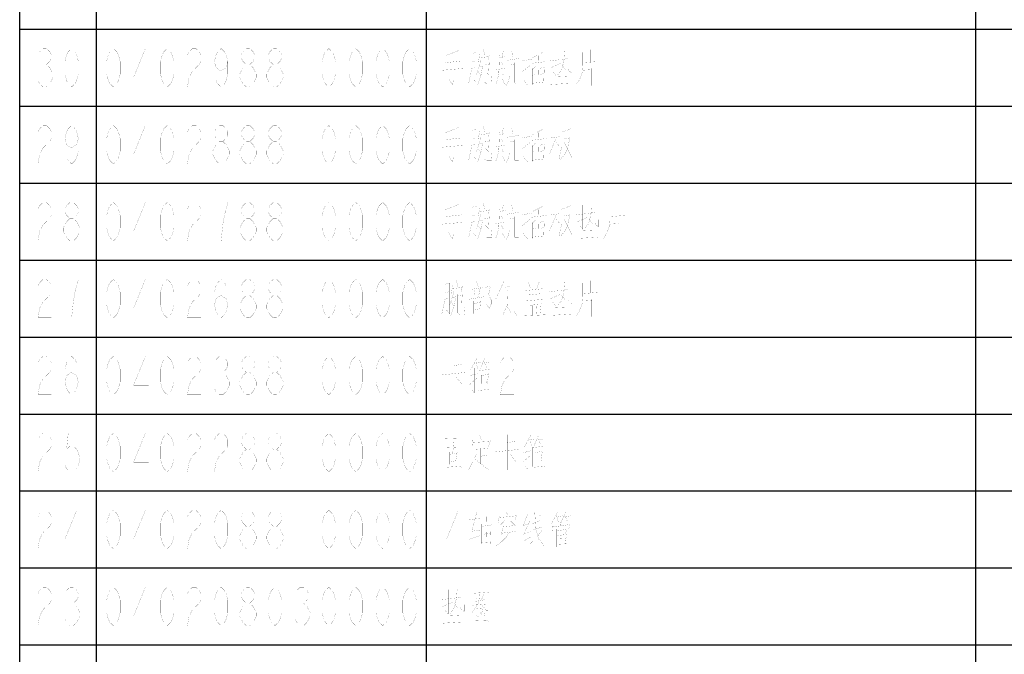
# Model space of a CAD drawing. Header units: millimetres. Extents: x 0 to 8480361154, y -14382841229 to 497.
# Tile 10 of 24: x 635 to 724, y 69 to 127. Entities that reach past the tile are written whole.
import ezdxf

# ---------------------------------------------------------------- set-up
doc = ezdxf.new("R2010")
doc.units = ezdxf.units.MM
doc.header["$LTSCALE"] = 16.335
doc.layers.get('0').update_dxf_attribs({"linetype": 'CONTINUOUS'})
doc.layers.add('040008810005_DXF_TABLE', color=7, linetype='CONTINUOUS')

# ---------------------------------------------------------------- blocks, each defined once
blk = doc.blocks.new('TABLE_BL1', base_point=(609.384, 251.643))
at = {"layer": '040008810005_DXF_TABLE', "color": 2, "linetype": 'Continuous'}
for p, q in [((634.867, 6.643), (634.867, 496.643)), ((641.867, 6.643), (641.867, 496.643)), ((671.867, 6.643), (671.867, 496.643)), ((721.867, 6.643), (721.867, 496.643)), ((634.867, 125.643), (814.867, 125.643)), ((634.867, 118.643), (814.867, 118.643)), ((634.867, 111.643), (814.867, 111.643)), ((634.867, 104.643), (814.867, 104.643)), ((634.867, 97.643), (814.867, 97.643)), ((634.867, 90.643), (814.867, 90.643)), ((634.867, 83.643), (814.867, 83.643)), ((634.867, 76.643), (814.867, 76.643)), ((634.867, 69.643), (814.867, 69.643))]:
    blk.add_line(p, q, dxfattribs=at)
at = {"layer": '040008810005_DXF_TABLE', "color": 5, "linetype": 'Continuous', "const_width": 0.01}
for points in [[(636.682, 123.601), (636.988, 123.893), (637.295, 123.893), (637.601, 123.601), (637.754, 123.309), (637.754, 123.018), (637.601, 122.726), (637.295, 122.434), (637.601, 122.143), (637.754, 121.851), (637.907, 121.559), (637.907, 121.268), (637.754, 120.976), (637.601, 120.684), (637.295, 120.393), (636.988, 120.393), (636.682, 120.684), (636.529, 120.976)], [(639.592, 120.393), (639.285, 120.684), (639.132, 120.976), (638.979, 121.559), (638.979, 122.726), (639.132, 123.309), (639.285, 123.601), (639.592, 123.893), (639.898, 123.601), (640.051, 123.309), (640.204, 122.726), (640.204, 121.559), (640.051, 120.976), (639.898, 120.684), (639.592, 120.393)], [(643.392, 120.393), (643.085, 120.684), (642.932, 120.976), (642.779, 121.559), (642.779, 122.726), (642.932, 123.309), (643.085, 123.601), (643.392, 123.893), (643.698, 123.601), (643.851, 123.309), (644.004, 122.726), (644.004, 121.559), (643.851, 120.976), (643.698, 120.684), (643.392, 120.393)], [(646.301, 120.393), (646.301, 123.893), (645.229, 121.268), (646.607, 121.268)], [(648.292, 120.393), (647.985, 120.684), (647.832, 120.976), (647.679, 121.559), (647.679, 122.726), (647.832, 123.309), (647.985, 123.601), (648.292, 123.893), (648.598, 123.601), (648.751, 123.309), (648.904, 122.726), (648.904, 121.559), (648.751, 120.976), (648.598, 120.684), (648.292, 120.393)], [(650.129, 123.309), (650.282, 123.601), (650.588, 123.893), (650.895, 123.893), (651.201, 123.601), (651.354, 123.309), (651.354, 122.726), (651.201, 122.434), (650.895, 122.143), (650.588, 121.851), (650.282, 121.268), (650.129, 120.393), (651.354, 120.393)], [(653.804, 122.726), (653.651, 122.143), (653.192, 121.851), (652.732, 122.143), (652.579, 122.726), (652.732, 123.309), (652.885, 123.601), (653.192, 123.893), (653.498, 123.601), (653.651, 123.309), (653.804, 122.726), (653.804, 121.559), (653.651, 120.976), (653.498, 120.684), (653.192, 120.393), (652.885, 120.684), (652.732, 120.976)], [(655.488, 122.434), (655.182, 122.726), (655.029, 123.018), (655.029, 123.309), (655.182, 123.601), (655.488, 123.893), (655.795, 123.893), (656.101, 123.601), (656.254, 123.309), (656.254, 123.018), (656.101, 122.726), (655.795, 122.434)], [(657.938, 122.434), (657.632, 122.726), (657.479, 123.018), (657.479, 123.309), (657.632, 123.601), (657.938, 123.893), (658.245, 123.893), (658.551, 123.601), (658.704, 123.309), (658.704, 123.018), (658.551, 122.726), (658.245, 122.434)], [(660.542, 123.893), (660.542, 120.393)], [(662.992, 120.393), (662.685, 120.684), (662.532, 120.976), (662.379, 121.559), (662.379, 122.726), (662.532, 123.309), (662.685, 123.601), (662.992, 123.893), (663.298, 123.601), (663.451, 123.309), (663.604, 122.726), (663.604, 121.559), (663.451, 120.976), (663.298, 120.684), (662.992, 120.393)], [(665.442, 120.393), (665.135, 120.684), (664.982, 120.976), (664.829, 121.559), (664.829, 122.726), (664.982, 123.309), (665.135, 123.601), (665.442, 123.893), (665.748, 123.601), (665.901, 123.309), (666.054, 122.726), (666.054, 121.559), (665.901, 120.976), (665.748, 120.684), (665.442, 120.393)], [(667.892, 120.393), (667.585, 120.684), (667.432, 120.976), (667.279, 121.559), (667.279, 122.726), (667.432, 123.309), (667.585, 123.601), (667.892, 123.893), (668.198, 123.601), (668.351, 123.309), (668.504, 122.726), (668.504, 121.559), (668.351, 120.976), (668.198, 120.684), (667.892, 120.393)], [(670.342, 120.393), (670.035, 120.684), (669.882, 120.976), (669.729, 121.559), (669.729, 122.726), (669.882, 123.309), (670.035, 123.601), (670.342, 123.893), (670.648, 123.601), (670.801, 123.309), (670.954, 122.726), (670.954, 121.559), (670.801, 120.976), (670.648, 120.684), (670.342, 120.393)], [(674.842, 123.723), (673.558, 123.215)], [(677.058, 123.78), (677.175, 123.272)], [(678.867, 123.667), (678.75, 123.102)], [(679.625, 123.667), (679.741, 123.159)], [(681.083, 123.723), (681.083, 120.562), (680.675, 121.07)], [(683.65, 123.667), (683.65, 121.465), (683.358, 121.804)], [(684.467, 123.667), (684.408, 122.933), (684.292, 122.368)], [(686.8, 123.78), (686.8, 122.651)], [(673.558, 122.594), (675.075, 122.764)], [(674.317, 123.441), (674.317, 121.014), (674.258, 120.562), (673.908, 121.126)], [(676.008, 123.441), (676.417, 123.554)], [(676.008, 123.554), (676.008, 121.973)], [(676.3, 122.764), (676.008, 122.651)], [(676.417, 123.554), (676.417, 120.731)], [(676.825, 122.82), (676.592, 121.973), (676.417, 121.522)], [(676.708, 123.385), (676.592, 122.594)], [(676.65, 123.046), (677.583, 123.159)], [(677.583, 123.272), (677.466, 122.764)], [(678.517, 123.272), (678.458, 121.691), (678.342, 121.07), (678.167, 120.618)], [(678.517, 123.046), (679.042, 123.159)], [(679.042, 123.215), (679.042, 120.618)], [(679.217, 122.82), (680.267, 122.989)], [(680.617, 122.764), (681.492, 122.933)], [(682.483, 123.554), (681.492, 123.046)], [(682.075, 123.328), (682.017, 120.844)], [(683.067, 122.764), (684, 122.876)], [(684.117, 122.876), (684.758, 122.989)], [(684.758, 123.046), (684.758, 122.368)], [(686.1, 123.554), (686.1, 122.368), (686.042, 121.691), (685.808, 121.07), (685.517, 120.618)], [(636.988, 122.434), (637.295, 122.434)], [(655.488, 120.393), (655.182, 120.684), (655.029, 120.976), (654.876, 121.268), (654.876, 121.559), (655.029, 121.851), (655.182, 122.143), (655.488, 122.434), (655.795, 122.434), (656.101, 122.143), (656.254, 121.851), (656.407, 121.559), (656.407, 121.268), (656.254, 120.976), (656.101, 120.684), (655.795, 120.393), (655.488, 120.393)], [(657.938, 120.393), (657.632, 120.684), (657.479, 120.976), (657.326, 121.268), (657.326, 121.559), (657.479, 121.851), (657.632, 122.143), (657.938, 122.434), (658.245, 122.434), (658.551, 122.143), (658.704, 121.851), (658.857, 121.559), (658.857, 121.268), (658.704, 120.976), (658.551, 120.684), (658.245, 120.393), (657.938, 120.393)], [(673.325, 121.917), (675.25, 122.086)], [(676.008, 122.086), (675.717, 120.731)], [(676.008, 122.086), (676.3, 122.199)], [(677, 122.368), (676.825, 121.409), (676.533, 120.562)], [(676.708, 122.199), (677, 122.312)], [(677.175, 122.538), (677.175, 120.844), (677.35, 120.675), (677.817, 120.675), (677.758, 121.352)], [(677.175, 122.425), (677.583, 122.481)], [(677.583, 122.594), (677.525, 121.522), (677.233, 121.804)], [(678.167, 121.973), (679.042, 122.086)], [(678.692, 122.651), (678.867, 122.368)], [(679.45, 122.594), (679.45, 121.465)], [(679.508, 122.425), (679.858, 122.481)], [(679.858, 122.594), (679.858, 120.788), (679.975, 120.675), (680.267, 120.675), (680.267, 121.409)], [(680.558, 121.747), (681.317, 122.368)], [(681.375, 122.538), (682.775, 122.707)], [(681.492, 121.917), (681.783, 122.312)], [(681.492, 122.086), (681.492, 120.618)], [(682.192, 122.086), (682.6, 122.199)], [(682.542, 120.788), (682.6, 122.256)], [(683.067, 122.086), (684.058, 122.538)], [(683.825, 121.522), (684.175, 121.973), (684.292, 122.368)], [(684.175, 122.481), (684.525, 121.973)], [(684.758, 122.368), (684.758, 122.03), (684.875, 121.804)], [(685.108, 121.691), (685.108, 122.312)], [(686.1, 122.594), (687.442, 122.707)], [(686.1, 121.917), (686.917, 121.973)], [(686.917, 122.086), (686.917, 120.506)], [(676.417, 120.788), (676.125, 121.126)], [(676.592, 121.804), (676.825, 121.465)], [(678.692, 121.804), (678.867, 121.465)], [(679.042, 120.618), (678.75, 121.126)], [(679.45, 121.465), (679.333, 120.901), (679.1, 120.506)], [(681.492, 121.465), (681.783, 121.522)], [(682.6, 121.635), (682.25, 121.522)], [(683.533, 121.296), (684.642, 121.352)], [(684.117, 121.747), (684.117, 120.731)], [(685.108, 121.691), (684.875, 121.804)], [(681.492, 120.731), (682.542, 120.844)], [(683.183, 120.618), (684.992, 120.731)], [(636.529, 116.309), (636.682, 116.601), (636.988, 116.893), (637.295, 116.893), (637.601, 116.601), (637.754, 116.309), (637.754, 115.726), (637.601, 115.434), (637.295, 115.143), (636.988, 114.851), (636.682, 114.268), (636.529, 113.393), (637.754, 113.393)], [(640.204, 115.726), (640.051, 115.143), (639.592, 114.851), (639.132, 115.143), (638.979, 115.726), (639.132, 116.309), (639.285, 116.601), (639.592, 116.893), (639.898, 116.601), (640.051, 116.309), (640.204, 115.726), (640.204, 114.559), (640.051, 113.976), (639.898, 113.684), (639.592, 113.393), (639.285, 113.684), (639.132, 113.976)], [(643.392, 113.393), (643.085, 113.684), (642.932, 113.976), (642.779, 114.559), (642.779, 115.726), (642.932, 116.309), (643.085, 116.601), (643.392, 116.893), (643.698, 116.601), (643.851, 116.309), (644.004, 115.726), (644.004, 114.559), (643.851, 113.976), (643.698, 113.684), (643.392, 113.393)], [(646.301, 113.393), (646.301, 116.893), (645.229, 114.268), (646.607, 114.268)], [(648.292, 113.393), (647.985, 113.684), (647.832, 113.976), (647.679, 114.559), (647.679, 115.726), (647.832, 116.309), (647.985, 116.601), (648.292, 116.893), (648.598, 116.601), (648.751, 116.309), (648.904, 115.726), (648.904, 114.559), (648.751, 113.976), (648.598, 113.684), (648.292, 113.393)], [(650.129, 116.309), (650.282, 116.601), (650.588, 116.893), (650.895, 116.893), (651.201, 116.601), (651.354, 116.309), (651.354, 115.726), (651.201, 115.434), (650.895, 115.143), (650.588, 114.851), (650.282, 114.268), (650.129, 113.393), (651.354, 113.393)], [(653.038, 115.434), (652.732, 115.726), (652.579, 116.018), (652.579, 116.309), (652.732, 116.601), (653.038, 116.893), (653.345, 116.893), (653.651, 116.601), (653.804, 116.309), (653.804, 116.018), (653.651, 115.726), (653.345, 115.434)], [(655.488, 115.434), (655.182, 115.726), (655.029, 116.018), (655.029, 116.309), (655.182, 116.601), (655.488, 116.893), (655.795, 116.893), (656.101, 116.601), (656.254, 116.309), (656.254, 116.018), (656.101, 115.726), (655.795, 115.434)], [(657.938, 115.434), (657.632, 115.726), (657.479, 116.018), (657.479, 116.309), (657.632, 116.601), (657.938, 116.893), (658.245, 116.893), (658.551, 116.601), (658.704, 116.309), (658.704, 116.018), (658.551, 115.726), (658.245, 115.434)], [(660.542, 116.893), (660.542, 113.393)], [(662.992, 113.393), (662.685, 113.684), (662.532, 113.976), (662.379, 114.559), (662.379, 115.726), (662.532, 116.309), (662.685, 116.601), (662.992, 116.893), (663.298, 116.601), (663.451, 116.309), (663.604, 115.726), (663.604, 114.559), (663.451, 113.976), (663.298, 113.684), (662.992, 113.393)], [(665.442, 113.393), (665.135, 113.684), (664.982, 113.976), (664.829, 114.559), (664.829, 115.726), (664.982, 116.309), (665.135, 116.601), (665.442, 116.893), (665.748, 116.601), (665.901, 116.309), (666.054, 115.726), (666.054, 114.559), (665.901, 113.976), (665.748, 113.684), (665.442, 113.393)], [(667.892, 113.393), (667.585, 113.684), (667.432, 113.976), (667.279, 114.559), (667.279, 115.726), (667.432, 116.309), (667.585, 116.601), (667.892, 116.893), (668.198, 116.601), (668.351, 116.309), (668.504, 115.726), (668.504, 114.559), (668.351, 113.976), (668.198, 113.684), (667.892, 113.393)], [(670.342, 113.393), (670.035, 113.684), (669.882, 113.976), (669.729, 114.559), (669.729, 115.726), (669.882, 116.309), (670.035, 116.601), (670.342, 116.893), (670.648, 116.601), (670.801, 116.309), (670.954, 115.726), (670.954, 114.559), (670.801, 113.976), (670.648, 113.684), (670.342, 113.393)], [(674.842, 116.723), (673.558, 116.215)], [(676.008, 116.441), (676.417, 116.554)], [(676.008, 116.554), (676.008, 114.973)], [(676.417, 116.554), (676.417, 113.731)], [(677.058, 116.78), (677.175, 116.272)], [(678.867, 116.667), (678.75, 116.102)], [(679.625, 116.667), (679.741, 116.159)], [(681.083, 116.723), (681.083, 113.562), (680.675, 114.07)], [(682.483, 116.554), (681.492, 116.046)], [(683.65, 116.667), (683.65, 113.562)], [(684.175, 116.497), (684.175, 114.973), (683.942, 113.844)], [(684.175, 116.272), (685.05, 116.61)], [(673.558, 115.594), (675.075, 115.764)], [(674.317, 116.441), (674.317, 114.014), (674.258, 113.562), (673.908, 114.126)], [(676.3, 115.764), (676.008, 115.651)], [(676.825, 115.82), (676.592, 114.973), (676.417, 114.522)], [(676.708, 116.385), (676.592, 115.594)], [(676.65, 116.046), (677.583, 116.159)], [(677.583, 115.594), (677.525, 114.522), (677.233, 114.804)], [(677.583, 116.272), (677.466, 115.764)], [(678.517, 116.272), (678.458, 114.691), (678.342, 114.07), (678.167, 113.618)], [(678.517, 116.046), (679.042, 116.159)], [(678.692, 115.651), (678.867, 115.368)], [(679.042, 116.215), (679.042, 113.618)], [(679.217, 115.82), (680.267, 115.989)], [(679.45, 115.594), (679.45, 114.465)], [(679.858, 115.594), (679.858, 113.788), (679.975, 113.675), (680.267, 113.675), (680.267, 114.409)], [(680.617, 115.764), (681.492, 115.933)], [(681.375, 115.538), (682.775, 115.707)], [(682.075, 116.328), (682.017, 113.844)], [(683.65, 115.707), (683.067, 114.296)], [(684.058, 115.876), (683.242, 115.764)], [(684.933, 115.82), (684.7, 114.747), (684.467, 114.296), (684.058, 113.788)], [(684.35, 115.651), (684.933, 115.764)], [(653.038, 113.393), (652.732, 113.684), (652.579, 113.976), (652.426, 114.268), (652.426, 114.559), (652.579, 114.851), (652.732, 115.143), (653.038, 115.434), (653.345, 115.434), (653.651, 115.143), (653.804, 114.851), (653.957, 114.559), (653.957, 114.268), (653.804, 113.976), (653.651, 113.684), (653.345, 113.393), (653.038, 113.393)], [(655.488, 113.393), (655.182, 113.684), (655.029, 113.976), (654.876, 114.268), (654.876, 114.559), (655.029, 114.851), (655.182, 115.143), (655.488, 115.434), (655.795, 115.434), (656.101, 115.143), (656.254, 114.851), (656.407, 114.559), (656.407, 114.268), (656.254, 113.976), (656.101, 113.684), (655.795, 113.393), (655.488, 113.393)], [(657.938, 113.393), (657.632, 113.684), (657.479, 113.976), (657.326, 114.268), (657.326, 114.559), (657.479, 114.851), (657.632, 115.143), (657.938, 115.434), (658.245, 115.434), (658.551, 115.143), (658.704, 114.851), (658.857, 114.559), (658.857, 114.268), (658.704, 113.976), (658.551, 113.684), (658.245, 113.393), (657.938, 113.393)], [(673.325, 114.917), (675.25, 115.086)], [(676.008, 115.086), (675.717, 113.731)], [(676.008, 115.086), (676.3, 115.199)], [(677, 115.368), (676.825, 114.409), (676.533, 113.562)], [(676.592, 114.804), (676.825, 114.465)], [(676.708, 115.199), (677, 115.312)], [(677.175, 115.538), (677.175, 113.844), (677.35, 113.675), (677.817, 113.675), (677.758, 114.352)], [(677.175, 115.425), (677.583, 115.481)], [(678.167, 114.973), (679.042, 115.086)], [(678.692, 114.804), (678.867, 114.465)], [(679.508, 115.425), (679.858, 115.481)], [(680.558, 114.747), (681.317, 115.368)], [(681.492, 114.917), (681.783, 115.312)], [(681.492, 115.086), (681.492, 113.618)], [(682.192, 115.086), (682.6, 115.199)], [(682.542, 113.788), (682.6, 115.256)], [(683.65, 115.368), (684, 114.973)], [(684.408, 115.368), (685.108, 113.957), (685.225, 113.957)], [(676.417, 113.788), (676.125, 114.126)], [(679.042, 113.618), (678.75, 114.126)], [(679.45, 114.465), (679.333, 113.901), (679.1, 113.506)], [(681.492, 114.465), (681.783, 114.522)], [(681.492, 113.731), (682.542, 113.844)], [(682.6, 114.635), (682.25, 114.522)], [(636.529, 109.309), (636.682, 109.601), (636.988, 109.893), (637.295, 109.893), (637.601, 109.601), (637.754, 109.309), (637.754, 108.726), (637.601, 108.434), (637.295, 108.143), (636.988, 107.851), (636.682, 107.268), (636.529, 106.393), (637.754, 106.393)], [(639.438, 108.434), (639.132, 108.726), (638.979, 109.018), (638.979, 109.309), (639.132, 109.601), (639.438, 109.893), (639.745, 109.893), (640.051, 109.601), (640.204, 109.309), (640.204, 109.018), (640.051, 108.726), (639.745, 108.434)], [(643.392, 106.393), (643.085, 106.684), (642.932, 106.976), (642.779, 107.559), (642.779, 108.726), (642.932, 109.309), (643.085, 109.601), (643.392, 109.893), (643.698, 109.601), (643.851, 109.309), (644.004, 108.726), (644.004, 107.559), (643.851, 106.976), (643.698, 106.684), (643.392, 106.393)], [(646.301, 106.393), (646.301, 109.893), (645.229, 107.268), (646.607, 107.268)], [(648.292, 106.393), (647.985, 106.684), (647.832, 106.976), (647.679, 107.559), (647.679, 108.726), (647.832, 109.309), (647.985, 109.601), (648.292, 109.893), (648.598, 109.601), (648.751, 109.309), (648.904, 108.726), (648.904, 107.559), (648.751, 106.976), (648.598, 106.684), (648.292, 106.393)], [(650.129, 109.309), (650.282, 109.601), (650.588, 109.893), (650.895, 109.893), (651.201, 109.601), (651.354, 109.309), (651.354, 108.726), (651.201, 108.434), (650.895, 108.143), (650.588, 107.851), (650.282, 107.268), (650.129, 106.393), (651.354, 106.393)], [(653.192, 106.393), (653.345, 107.851), (653.498, 108.726), (653.651, 109.309), (653.804, 109.893), (652.579, 109.893)], [(655.488, 108.434), (655.182, 108.726), (655.029, 109.018), (655.029, 109.309), (655.182, 109.601), (655.488, 109.893), (655.795, 109.893), (656.101, 109.601), (656.254, 109.309), (656.254, 109.018), (656.101, 108.726), (655.795, 108.434)], [(657.938, 108.434), (657.632, 108.726), (657.479, 109.018), (657.479, 109.309), (657.632, 109.601), (657.938, 109.893), (658.245, 109.893), (658.551, 109.601), (658.704, 109.309), (658.704, 109.018), (658.551, 108.726), (658.245, 108.434)], [(660.542, 109.893), (660.542, 106.393)], [(662.992, 106.393), (662.685, 106.684), (662.532, 106.976), (662.379, 107.559), (662.379, 108.726), (662.532, 109.309), (662.685, 109.601), (662.992, 109.893), (663.298, 109.601), (663.451, 109.309), (663.604, 108.726), (663.604, 107.559), (663.451, 106.976), (663.298, 106.684), (662.992, 106.393)], [(665.442, 106.393), (665.135, 106.684), (664.982, 106.976), (664.829, 107.559), (664.829, 108.726), (664.982, 109.309), (665.135, 109.601), (665.442, 109.893), (665.748, 109.601), (665.901, 109.309), (666.054, 108.726), (666.054, 107.559), (665.901, 106.976), (665.748, 106.684), (665.442, 106.393)], [(667.892, 106.393), (667.585, 106.684), (667.432, 106.976), (667.279, 107.559), (667.279, 108.726), (667.432, 109.309), (667.585, 109.601), (667.892, 109.893), (668.198, 109.601), (668.351, 109.309), (668.504, 108.726), (668.504, 107.559), (668.351, 106.976), (668.198, 106.684), (667.892, 106.393)], [(670.342, 106.393), (670.035, 106.684), (669.882, 106.976), (669.729, 107.559), (669.729, 108.726), (669.882, 109.309), (670.035, 109.601), (670.342, 109.893), (670.648, 109.601), (670.801, 109.309), (670.954, 108.726), (670.954, 107.559), (670.801, 106.976), (670.648, 106.684), (670.342, 106.393)], [(674.842, 109.723), (673.558, 109.215)], [(674.317, 109.441), (674.317, 107.014), (674.258, 106.562), (673.908, 107.126)], [(676.008, 109.441), (676.417, 109.554)], [(676.008, 109.554), (676.008, 107.973)], [(676.417, 109.554), (676.417, 106.731)], [(676.708, 109.385), (676.592, 108.594)], [(677.058, 109.78), (677.175, 109.272)], [(678.867, 109.667), (678.75, 109.102)], [(679.625, 109.667), (679.741, 109.159)], [(681.083, 109.723), (681.083, 106.562), (680.675, 107.07)], [(682.483, 109.554), (681.492, 109.046)], [(682.075, 109.328), (682.017, 106.844)], [(683.65, 109.667), (683.65, 106.562)], [(684.175, 109.497), (684.175, 107.973), (683.942, 106.844)], [(684.175, 109.272), (685.05, 109.61)], [(686.1, 109.667), (686.1, 107.465), (685.808, 107.804)], [(686.917, 109.667), (686.858, 108.933), (686.742, 108.368)], [(688.55, 109.554), (688.55, 108.368), (688.492, 107.691), (688.258, 107.07), (687.966, 106.618)], [(689.25, 109.78), (689.25, 108.651)], [(639.438, 106.393), (639.132, 106.684), (638.979, 106.976), (638.826, 107.268), (638.826, 107.559), (638.979, 107.851), (639.132, 108.143), (639.438, 108.434), (639.745, 108.434), (640.051, 108.143), (640.204, 107.851), (640.357, 107.559), (640.357, 107.268), (640.204, 106.976), (640.051, 106.684), (639.745, 106.393), (639.438, 106.393)], [(655.488, 106.393), (655.182, 106.684), (655.029, 106.976), (654.876, 107.268), (654.876, 107.559), (655.029, 107.851), (655.182, 108.143), (655.488, 108.434), (655.795, 108.434), (656.101, 108.143), (656.254, 107.851), (656.407, 107.559), (656.407, 107.268), (656.254, 106.976), (656.101, 106.684), (655.795, 106.393), (655.488, 106.393)], [(657.938, 106.393), (657.632, 106.684), (657.479, 106.976), (657.326, 107.268), (657.326, 107.559), (657.479, 107.851), (657.632, 108.143), (657.938, 108.434), (658.245, 108.434), (658.551, 108.143), (658.704, 107.851), (658.857, 107.559), (658.857, 107.268), (658.704, 106.976), (658.551, 106.684), (658.245, 106.393), (657.938, 106.393)], [(673.558, 108.594), (675.075, 108.764)], [(676.3, 108.764), (676.008, 108.651)], [(676.825, 108.82), (676.592, 107.973), (676.417, 107.522)], [(676.65, 109.046), (677.583, 109.159)], [(677.175, 108.538), (677.175, 106.844), (677.35, 106.675), (677.817, 106.675), (677.758, 107.352)], [(677.175, 108.425), (677.583, 108.481)], [(677.583, 108.594), (677.525, 107.522), (677.233, 107.804)], [(677.583, 109.272), (677.466, 108.764)], [(678.517, 109.272), (678.458, 107.691), (678.342, 107.07), (678.167, 106.618)], [(678.517, 109.046), (679.042, 109.159)], [(678.692, 108.651), (678.867, 108.368)], [(679.042, 109.215), (679.042, 106.618)], [(679.217, 108.82), (680.267, 108.989)], [(679.45, 108.594), (679.45, 107.465)], [(679.508, 108.425), (679.858, 108.481)], [(679.858, 108.594), (679.858, 106.788), (679.975, 106.675), (680.267, 106.675), (680.267, 107.409)], [(680.617, 108.764), (681.492, 108.933)], [(681.375, 108.538), (682.775, 108.707)], [(683.65, 108.707), (683.067, 107.296)], [(684.058, 108.876), (683.242, 108.764)], [(684.933, 108.82), (684.7, 107.747), (684.467, 107.296), (684.058, 106.788)], [(684.35, 108.651), (684.933, 108.764)], [(685.517, 108.764), (686.45, 108.876)], [(685.517, 108.086), (686.508, 108.538)], [(686.567, 108.876), (687.208, 108.989)], [(686.625, 108.481), (686.975, 107.973)], [(687.208, 109.046), (687.208, 108.368)], [(688.55, 108.594), (689.892, 108.707)], [(673.325, 107.917), (675.25, 108.086)], [(676.008, 108.086), (675.717, 106.731)], [(676.008, 108.086), (676.3, 108.199)], [(677, 108.368), (676.825, 107.409), (676.533, 106.562)], [(676.592, 107.804), (676.825, 107.465)], [(676.708, 108.199), (677, 108.312)], [(678.167, 107.973), (679.042, 108.086)], [(678.692, 107.804), (678.867, 107.465)], [(680.558, 107.747), (681.317, 108.368)], [(681.492, 107.917), (681.783, 108.312)], [(681.492, 108.086), (681.492, 106.618)], [(681.492, 107.465), (681.783, 107.522)], [(682.192, 108.086), (682.6, 108.199)], [(682.6, 107.635), (682.25, 107.522)], [(682.542, 106.788), (682.6, 108.256)], [(683.65, 108.368), (684, 107.973)], [(684.408, 108.368), (685.108, 106.957), (685.225, 106.957)], [(686.275, 107.522), (686.625, 107.973), (686.742, 108.368)], [(686.567, 107.747), (686.567, 106.731)], [(687.208, 108.368), (687.208, 108.03), (687.325, 107.804)], [(687.558, 107.691), (687.325, 107.804)], [(687.558, 107.691), (687.558, 108.312)], [(688.55, 107.917), (689.367, 107.973)], [(689.367, 108.086), (689.367, 106.506)], [(676.417, 106.788), (676.125, 107.126)], [(679.042, 106.618), (678.75, 107.126)], [(679.45, 107.465), (679.333, 106.901), (679.1, 106.506)], [(681.492, 106.731), (682.542, 106.844)], [(685.633, 106.618), (687.442, 106.731)], [(685.983, 107.296), (687.092, 107.352)], [(636.529, 102.309), (636.682, 102.601), (636.988, 102.893), (637.295, 102.893), (637.601, 102.601), (637.754, 102.309), (637.754, 101.726), (637.601, 101.434), (637.295, 101.143), (636.988, 100.851), (636.682, 100.268), (636.529, 99.393), (637.754, 99.393)], [(639.592, 99.393), (639.745, 100.851), (639.898, 101.726), (640.051, 102.309), (640.204, 102.893), (638.979, 102.893)], [(643.392, 99.393), (643.085, 99.684), (642.932, 99.976), (642.779, 100.559), (642.779, 101.726), (642.932, 102.309), (643.085, 102.601), (643.392, 102.893), (643.698, 102.601), (643.851, 102.309), (644.004, 101.726), (644.004, 100.559), (643.851, 99.976), (643.698, 99.684), (643.392, 99.393)], [(646.301, 99.393), (646.301, 102.893), (645.229, 100.268), (646.607, 100.268)], [(648.292, 99.393), (647.985, 99.684), (647.832, 99.976), (647.679, 100.559), (647.679, 101.726), (647.832, 102.309), (647.985, 102.601), (648.292, 102.893), (648.598, 102.601), (648.751, 102.309), (648.904, 101.726), (648.904, 100.559), (648.751, 99.976), (648.598, 99.684), (648.292, 99.393)], [(650.129, 102.309), (650.282, 102.601), (650.588, 102.893), (650.895, 102.893), (651.201, 102.601), (651.354, 102.309), (651.354, 101.726), (651.201, 101.434), (650.895, 101.143), (650.588, 100.851), (650.282, 100.268), (650.129, 99.393), (651.354, 99.393)], [(652.579, 100.559), (652.732, 101.143), (653.192, 101.434), (653.651, 101.143), (653.804, 100.559), (653.651, 99.976), (653.498, 99.684), (653.192, 99.393), (652.885, 99.684), (652.732, 99.976), (652.579, 100.559), (652.579, 101.726), (652.732, 102.309), (652.885, 102.601), (653.192, 102.893), (653.498, 102.601), (653.651, 102.309)], [(655.488, 101.434), (655.182, 101.726), (655.029, 102.018), (655.029, 102.309), (655.182, 102.601), (655.488, 102.893), (655.795, 102.893), (656.101, 102.601), (656.254, 102.309), (656.254, 102.018), (656.101, 101.726), (655.795, 101.434)], [(657.938, 101.434), (657.632, 101.726), (657.479, 102.018), (657.479, 102.309), (657.632, 102.601), (657.938, 102.893), (658.245, 102.893), (658.551, 102.601), (658.704, 102.309), (658.704, 102.018), (658.551, 101.726), (658.245, 101.434)], [(660.542, 102.893), (660.542, 99.393)], [(662.992, 99.393), (662.685, 99.684), (662.532, 99.976), (662.379, 100.559), (662.379, 101.726), (662.532, 102.309), (662.685, 102.601), (662.992, 102.893), (663.298, 102.601), (663.451, 102.309), (663.604, 101.726), (663.604, 100.559), (663.451, 99.976), (663.298, 99.684), (662.992, 99.393)], [(665.442, 99.393), (665.135, 99.684), (664.982, 99.976), (664.829, 100.559), (664.829, 101.726), (664.982, 102.309), (665.135, 102.601), (665.442, 102.893), (665.748, 102.601), (665.901, 102.309), (666.054, 101.726), (666.054, 100.559), (665.901, 99.976), (665.748, 99.684), (665.442, 99.393)], [(667.892, 99.393), (667.585, 99.684), (667.432, 99.976), (667.279, 100.559), (667.279, 101.726), (667.432, 102.309), (667.585, 102.601), (667.892, 102.893), (668.198, 102.601), (668.351, 102.309), (668.504, 101.726), (668.504, 100.559), (668.351, 99.976), (668.198, 99.684), (667.892, 99.393)], [(670.342, 99.393), (670.035, 99.684), (669.882, 99.976), (669.729, 100.559), (669.729, 101.726), (669.882, 102.309), (670.035, 102.601), (670.342, 102.893), (670.648, 102.601), (670.801, 102.309), (670.954, 101.726), (670.954, 100.559), (670.801, 99.976), (670.648, 99.684), (670.342, 99.393)], [(673.558, 102.441), (673.967, 102.554)], [(673.558, 102.554), (673.558, 100.973)], [(673.967, 102.554), (673.967, 99.731)], [(674.258, 102.385), (674.142, 101.594)], [(674.2, 102.046), (675.133, 102.159)], [(674.608, 102.78), (674.725, 102.272)], [(675.133, 102.272), (675.017, 101.764)], [(677, 102.159), (676.008, 101.989)], [(676.417, 102.723), (676.592, 102.215)], [(677.175, 102.497), (677.175, 99.562)], [(677.175, 102.159), (677.7, 102.272)], [(677.7, 102.328), (677.525, 101.481)], [(678.925, 102.723), (678.167, 101.086)], [(678.983, 102.328), (678.983, 100.522)], [(678.983, 102.159), (679.508, 102.272)], [(679.508, 102.328), (679.508, 100.522)], [(680.15, 102.61), (680.15, 99.562), (679.8, 100.014)], [(681.142, 102.667), (681.317, 102.102)], [(682.133, 102.667), (681.9, 101.989)], [(683.65, 102.667), (683.65, 100.465), (683.358, 100.804)], [(684.467, 102.667), (684.408, 101.933), (684.292, 101.368)], [(686.1, 102.554), (686.1, 101.368), (686.042, 100.691), (685.808, 100.07), (685.517, 99.618)], [(686.8, 102.78), (686.8, 101.651)], [(655.488, 99.393), (655.182, 99.684), (655.029, 99.976), (654.876, 100.268), (654.876, 100.559), (655.029, 100.851), (655.182, 101.143), (655.488, 101.434), (655.795, 101.434), (656.101, 101.143), (656.254, 100.851), (656.407, 100.559), (656.407, 100.268), (656.254, 99.976), (656.101, 99.684), (655.795, 99.393), (655.488, 99.393)], [(657.938, 99.393), (657.632, 99.684), (657.479, 99.976), (657.326, 100.268), (657.326, 100.559), (657.479, 100.851), (657.632, 101.143), (657.938, 101.434), (658.245, 101.434), (658.551, 101.143), (658.704, 100.851), (658.857, 100.559), (658.857, 100.268), (658.704, 99.976), (658.551, 99.684), (658.245, 99.393), (657.938, 99.393)], [(673.85, 101.764), (673.558, 101.651)], [(674.375, 101.82), (674.142, 100.973), (673.967, 100.522)], [(674.55, 101.368), (674.375, 100.409), (674.083, 99.562)], [(674.258, 101.199), (674.55, 101.312)], [(674.725, 101.538), (674.725, 99.844), (674.9, 99.675), (675.367, 99.675), (675.308, 100.352)], [(674.725, 101.425), (675.133, 101.481)], [(675.133, 101.594), (675.075, 100.522), (674.783, 100.804)], [(675.775, 101.086), (677.116, 101.312)], [(676.3, 101.368), (676.242, 101.876)], [(676.767, 102.102), (676.592, 101.256)], [(677.525, 101.538), (677.758, 101.03), (677.758, 100.635), (677.583, 100.239)], [(678.633, 102.046), (678.633, 99.562)], [(679.275, 101.876), (679.217, 100.522), (678.808, 99.618)], [(679.8, 101.989), (679.8, 100.522)], [(682.483, 102.046), (680.908, 101.876)], [(681.2, 101.481), (682.308, 101.594)], [(681.725, 101.989), (681.725, 100.973)], [(683.067, 101.764), (684, 101.876)], [(683.067, 101.086), (684.058, 101.538)], [(683.825, 100.522), (684.175, 100.973), (684.292, 101.368)], [(684.117, 101.876), (684.758, 101.989)], [(684.175, 101.481), (684.525, 100.973)], [(684.758, 102.046), (684.758, 101.368)], [(684.758, 101.368), (684.758, 101.03), (684.875, 100.804)], [(685.108, 100.691), (685.108, 101.312)], [(686.1, 101.594), (687.442, 101.707)], [(673.558, 101.086), (673.267, 99.731)], [(673.558, 101.086), (673.85, 101.199)], [(674.142, 100.804), (674.375, 100.465)], [(676.183, 100.917), (676.183, 99.788)], [(676.767, 100.804), (676.183, 100.691)], [(676.767, 100.239), (676.825, 100.917)], [(677.583, 100.239), (677.35, 100.635)], [(679.217, 100.409), (679.567, 99.844)], [(680.792, 100.917), (682.6, 101.086)], [(681.142, 99.618), (681.142, 100.691)], [(681.142, 100.522), (682.25, 100.635)], [(681.492, 100.522), (681.492, 99.618)], [(681.842, 99.618), (681.9, 100.578)], [(682.308, 100.691), (682.192, 99.618)], [(683.533, 100.296), (684.642, 100.352)], [(684.117, 100.747), (684.117, 99.731)], [(685.108, 100.691), (684.875, 100.804)], [(686.1, 100.917), (686.917, 100.973)], [(686.917, 101.086), (686.917, 99.506)], [(673.967, 99.788), (673.675, 100.126)], [(676.183, 100.126), (676.883, 100.239)], [(680.617, 99.562), (682.716, 99.675)], [(683.183, 99.618), (684.992, 99.731)], [(636.529, 95.309), (636.682, 95.601), (636.988, 95.893), (637.295, 95.893), (637.601, 95.601), (637.754, 95.309), (637.754, 94.726), (637.601, 94.434), (637.295, 94.143), (636.988, 93.851), (636.682, 93.268), (636.529, 92.393), (637.754, 92.393)], [(638.979, 93.559), (639.132, 94.143), (639.592, 94.434), (640.051, 94.143), (640.204, 93.559), (640.051, 92.976), (639.898, 92.684), (639.592, 92.393), (639.285, 92.684), (639.132, 92.976), (638.979, 93.559), (638.979, 94.726), (639.132, 95.309), (639.285, 95.601), (639.592, 95.893), (639.898, 95.601), (640.051, 95.309)], [(643.392, 92.393), (643.085, 92.684), (642.932, 92.976), (642.779, 93.559), (642.779, 94.726), (642.932, 95.309), (643.085, 95.601), (643.392, 95.893), (643.698, 95.601), (643.851, 95.309), (644.004, 94.726), (644.004, 93.559), (643.851, 92.976), (643.698, 92.684), (643.392, 92.393)], [(646.301, 92.393), (646.301, 95.893), (645.229, 93.268), (646.607, 93.268)], [(648.292, 92.393), (647.985, 92.684), (647.832, 92.976), (647.679, 93.559), (647.679, 94.726), (647.832, 95.309), (647.985, 95.601), (648.292, 95.893), (648.598, 95.601), (648.751, 95.309), (648.904, 94.726), (648.904, 93.559), (648.751, 92.976), (648.598, 92.684), (648.292, 92.393)], [(650.129, 95.309), (650.282, 95.601), (650.588, 95.893), (650.895, 95.893), (651.201, 95.601), (651.354, 95.309), (651.354, 94.726), (651.201, 94.434), (650.895, 94.143), (650.588, 93.851), (650.282, 93.268), (650.129, 92.393), (651.354, 92.393)], [(652.732, 95.601), (653.038, 95.893), (653.345, 95.893), (653.651, 95.601), (653.804, 95.309), (653.804, 95.018), (653.651, 94.726), (653.345, 94.434), (653.651, 94.143), (653.804, 93.851), (653.957, 93.559), (653.957, 93.268), (653.804, 92.976), (653.651, 92.684), (653.345, 92.393), (653.038, 92.393), (652.732, 92.684), (652.579, 92.976)], [(655.488, 94.434), (655.182, 94.726), (655.029, 95.018), (655.029, 95.309), (655.182, 95.601), (655.488, 95.893), (655.795, 95.893), (656.101, 95.601), (656.254, 95.309), (656.254, 95.018), (656.101, 94.726), (655.795, 94.434)], [(657.938, 94.434), (657.632, 94.726), (657.479, 95.018), (657.479, 95.309), (657.632, 95.601), (657.938, 95.893), (658.245, 95.893), (658.551, 95.601), (658.704, 95.309), (658.704, 95.018), (658.551, 94.726), (658.245, 94.434)], [(660.542, 95.893), (660.542, 92.393)], [(662.992, 92.393), (662.685, 92.684), (662.532, 92.976), (662.379, 93.559), (662.379, 94.726), (662.532, 95.309), (662.685, 95.601), (662.992, 95.893), (663.298, 95.601), (663.451, 95.309), (663.604, 94.726), (663.604, 93.559), (663.451, 92.976), (663.298, 92.684), (662.992, 92.393)], [(665.442, 92.393), (665.135, 92.684), (664.982, 92.976), (664.829, 93.559), (664.829, 94.726), (664.982, 95.309), (665.135, 95.601), (665.442, 95.893), (665.748, 95.601), (665.901, 95.309), (666.054, 94.726), (666.054, 93.559), (665.901, 92.976), (665.748, 92.684), (665.442, 92.393)], [(667.892, 92.393), (667.585, 92.684), (667.432, 92.976), (667.279, 93.559), (667.279, 94.726), (667.432, 95.309), (667.585, 95.601), (667.892, 95.893), (668.198, 95.601), (668.351, 95.309), (668.504, 94.726), (668.504, 93.559), (668.351, 92.976), (668.198, 92.684), (667.892, 92.393)], [(670.342, 92.393), (670.035, 92.684), (669.882, 92.976), (669.729, 93.559), (669.729, 94.726), (669.882, 95.309), (670.035, 95.601), (670.342, 95.893), (670.648, 95.601), (670.801, 95.309), (670.954, 94.726), (670.954, 93.559), (670.801, 92.976), (670.648, 92.684), (670.342, 92.393)], [(678.604, 95.309), (678.757, 95.601), (679.063, 95.893), (679.37, 95.893), (679.676, 95.601), (679.829, 95.309), (679.829, 94.726), (679.676, 94.434), (679.37, 94.143), (679.063, 93.851), (678.757, 93.268), (678.604, 92.393), (679.829, 92.393)], [(674.317, 95.78), (674.317, 94.312)], [(674.317, 95.046), (675.075, 95.159)], [(676.475, 95.723), (675.892, 94.651)], [(676.242, 95.272), (676.883, 95.385)], [(676.533, 94.764), (676.417, 95.272)], [(677.175, 95.723), (676.767, 94.764)], [(677, 95.272), (677.642, 95.385)], [(677.175, 95.272), (677.35, 94.876)], [(653.038, 94.434), (653.345, 94.434)], [(655.488, 92.393), (655.182, 92.684), (655.029, 92.976), (654.876, 93.268), (654.876, 93.559), (655.029, 93.851), (655.182, 94.143), (655.488, 94.434), (655.795, 94.434), (656.101, 94.143), (656.254, 93.851), (656.407, 93.559), (656.407, 93.268), (656.254, 92.976), (656.101, 92.684), (655.795, 92.393), (655.488, 92.393)], [(657.938, 92.393), (657.632, 92.684), (657.479, 92.976), (657.326, 93.268), (657.326, 93.559), (657.479, 93.851), (657.632, 94.143), (657.938, 94.434), (658.245, 94.434), (658.551, 94.143), (658.704, 93.851), (658.857, 93.559), (658.857, 93.268), (658.704, 92.976), (658.551, 92.684), (658.245, 92.393), (657.938, 92.393)], [(673.267, 94.199), (675.367, 94.425)], [(674.375, 94.312), (674.375, 92.562)], [(675.833, 94.143), (676.533, 94.312)], [(676.242, 94.82), (676.242, 92.562), (676.008, 92.844)], [(676.65, 94.594), (677.642, 94.707)], [(676.65, 94.651), (676.65, 92.844)], [(676.883, 94.143), (677.525, 94.256)], [(676.883, 93.409), (676.883, 94.199)], [(677.175, 94.594), (677.175, 93.014)], [(677.525, 94.312), (677.408, 93.409), (677.292, 93.635)], [(674.608, 93.973), (675.133, 93.296)], [(675.775, 93.296), (676.475, 93.917)], [(676.592, 92.788), (677.758, 92.901)], [(636.529, 88.309), (636.682, 88.601), (636.988, 88.893), (637.295, 88.893), (637.601, 88.601), (637.754, 88.309), (637.754, 87.726), (637.601, 87.434), (637.295, 87.143), (636.988, 86.851), (636.682, 86.268), (636.529, 85.393), (637.754, 85.393)], [(640.204, 88.893), (639.285, 88.893), (639.132, 87.434), (639.438, 87.726), (639.745, 87.726), (640.051, 87.434), (640.204, 87.143), (640.357, 86.559), (640.204, 85.976), (640.051, 85.684), (639.745, 85.393), (639.438, 85.393), (639.132, 85.684), (638.979, 85.976)], [(643.392, 85.393), (643.085, 85.684), (642.932, 85.976), (642.779, 86.559), (642.779, 87.726), (642.932, 88.309), (643.085, 88.601), (643.392, 88.893), (643.698, 88.601), (643.851, 88.309), (644.004, 87.726), (644.004, 86.559), (643.851, 85.976), (643.698, 85.684), (643.392, 85.393)], [(646.301, 85.393), (646.301, 88.893), (645.229, 86.268), (646.607, 86.268)], [(648.292, 85.393), (647.985, 85.684), (647.832, 85.976), (647.679, 86.559), (647.679, 87.726), (647.832, 88.309), (647.985, 88.601), (648.292, 88.893), (648.598, 88.601), (648.751, 88.309), (648.904, 87.726), (648.904, 86.559), (648.751, 85.976), (648.598, 85.684), (648.292, 85.393)], [(650.129, 88.309), (650.282, 88.601), (650.588, 88.893), (650.895, 88.893), (651.201, 88.601), (651.354, 88.309), (651.354, 87.726), (651.201, 87.434), (650.895, 87.143), (650.588, 86.851), (650.282, 86.268), (650.129, 85.393), (651.354, 85.393)], [(652.579, 88.309), (652.732, 88.601), (653.038, 88.893), (653.345, 88.893), (653.651, 88.601), (653.804, 88.309), (653.804, 87.726), (653.651, 87.434), (653.345, 87.143), (653.038, 86.851), (652.732, 86.268), (652.579, 85.393), (653.804, 85.393)], [(655.488, 87.434), (655.182, 87.726), (655.029, 88.018), (655.029, 88.309), (655.182, 88.601), (655.488, 88.893), (655.795, 88.893), (656.101, 88.601), (656.254, 88.309), (656.254, 88.018), (656.101, 87.726), (655.795, 87.434)], [(657.938, 87.434), (657.632, 87.726), (657.479, 88.018), (657.479, 88.309), (657.632, 88.601), (657.938, 88.893), (658.245, 88.893), (658.551, 88.601), (658.704, 88.309), (658.704, 88.018), (658.551, 87.726), (658.245, 87.434)], [(660.542, 88.893), (660.542, 85.393)], [(662.992, 85.393), (662.685, 85.684), (662.532, 85.976), (662.379, 86.559), (662.379, 87.726), (662.532, 88.309), (662.685, 88.601), (662.992, 88.893), (663.298, 88.601), (663.451, 88.309), (663.604, 87.726), (663.604, 86.559), (663.451, 85.976), (663.298, 85.684), (662.992, 85.393)], [(665.442, 85.393), (665.135, 85.684), (664.982, 85.976), (664.829, 86.559), (664.829, 87.726), (664.982, 88.309), (665.135, 88.601), (665.442, 88.893), (665.748, 88.601), (665.901, 88.309), (666.054, 87.726), (666.054, 86.559), (665.901, 85.976), (665.748, 85.684), (665.442, 85.393)], [(667.892, 85.393), (667.585, 85.684), (667.432, 85.976), (667.279, 86.559), (667.279, 87.726), (667.432, 88.309), (667.585, 88.601), (667.892, 88.893), (668.198, 88.601), (668.351, 88.309), (668.504, 87.726), (668.504, 86.559), (668.351, 85.976), (668.198, 85.684), (667.892, 85.393)], [(670.342, 85.393), (670.035, 85.684), (669.882, 85.976), (669.729, 86.559), (669.729, 87.726), (669.882, 88.309), (670.035, 88.601), (670.342, 88.893), (670.648, 88.601), (670.801, 88.309), (670.954, 87.726), (670.954, 86.559), (670.801, 85.976), (670.648, 85.684), (670.342, 85.393)], [(676.708, 88.723), (676.883, 88.272)], [(679.217, 88.78), (679.217, 87.312)], [(681.375, 88.723), (680.792, 87.651)], [(682.075, 88.723), (681.667, 87.764)], [(673.558, 88.667), (673.558, 85.618)], [(673.558, 88.385), (675.075, 88.441)], [(674.258, 87.03), (674.375, 88.159)], [(675.075, 88.61), (675.075, 85.618)], [(676.067, 88.272), (676.008, 87.538)], [(676.067, 88.046), (677.7, 88.159)], [(677.7, 88.272), (677.525, 87.651)], [(679.217, 88.046), (679.975, 88.159)], [(681.142, 87.82), (681.142, 85.562), (680.908, 85.844)], [(681.142, 88.272), (681.783, 88.385)], [(681.433, 87.764), (681.317, 88.272)], [(681.9, 88.272), (682.542, 88.385)], [(682.075, 88.272), (682.25, 87.876)], [(655.488, 85.393), (655.182, 85.684), (655.029, 85.976), (654.876, 86.268), (654.876, 86.559), (655.029, 86.851), (655.182, 87.143), (655.488, 87.434), (655.795, 87.434), (656.101, 87.143), (656.254, 86.851), (656.407, 86.559), (656.407, 86.268), (656.254, 85.976), (656.101, 85.684), (655.795, 85.393), (655.488, 85.393)], [(657.938, 85.393), (657.632, 85.684), (657.479, 85.976), (657.326, 86.268), (657.326, 86.559), (657.479, 86.851), (657.632, 87.143), (657.938, 87.434), (658.245, 87.434), (658.551, 87.143), (658.704, 86.851), (658.857, 86.559), (658.857, 86.268), (658.704, 85.976), (658.551, 85.684), (658.245, 85.393), (657.938, 85.393)], [(674.9, 87.651), (673.733, 87.594)], [(673.967, 87.199), (673.967, 86.07)], [(673.967, 86.973), (674.608, 87.086)], [(674.55, 86.409), (674.667, 87.199)], [(676.417, 86.973), (676.183, 86.522), (675.717, 85.562)], [(676.183, 87.425), (677.466, 87.538)], [(676.825, 87.481), (676.825, 86.126)], [(676.825, 86.804), (677.408, 86.917)], [(678.167, 87.199), (680.267, 87.425)], [(679.275, 87.312), (679.275, 85.562)], [(679.508, 86.973), (680.033, 86.296)], [(680.675, 86.296), (681.375, 86.917)], [(680.733, 87.143), (681.433, 87.312)], [(681.55, 87.594), (682.542, 87.707)], [(681.55, 87.651), (681.55, 85.844)], [(681.783, 87.143), (682.425, 87.256)], [(681.783, 86.409), (681.783, 87.199)], [(682.075, 87.594), (682.075, 86.014)], [(682.425, 87.312), (682.308, 86.409), (682.192, 86.635)], [(673.967, 86.296), (674.667, 86.409)], [(676.242, 86.578), (677.525, 85.562), (677.758, 85.562)], [(675.075, 85.731), (674.958, 85.901), (673.558, 85.788)], [(681.492, 85.788), (682.658, 85.901)], [(636.529, 81.309), (636.682, 81.601), (636.988, 81.893), (637.295, 81.893), (637.601, 81.601), (637.754, 81.309), (637.754, 80.726), (637.601, 80.434), (637.295, 80.143), (636.988, 79.851), (636.682, 79.268), (636.529, 78.393), (637.754, 78.393)], [(640.051, 78.393), (640.051, 81.893), (638.979, 79.268), (640.357, 79.268)], [(643.392, 78.393), (643.085, 78.684), (642.932, 78.976), (642.779, 79.559), (642.779, 80.726), (642.932, 81.309), (643.085, 81.601), (643.392, 81.893), (643.698, 81.601), (643.851, 81.309), (644.004, 80.726), (644.004, 79.559), (643.851, 78.976), (643.698, 78.684), (643.392, 78.393)], [(646.301, 78.393), (646.301, 81.893), (645.229, 79.268), (646.607, 79.268)], [(648.292, 78.393), (647.985, 78.684), (647.832, 78.976), (647.679, 79.559), (647.679, 80.726), (647.832, 81.309), (647.985, 81.601), (648.292, 81.893), (648.598, 81.601), (648.751, 81.309), (648.904, 80.726), (648.904, 79.559), (648.751, 78.976), (648.598, 78.684), (648.292, 78.393)], [(650.129, 81.309), (650.282, 81.601), (650.588, 81.893), (650.895, 81.893), (651.201, 81.601), (651.354, 81.309), (651.354, 80.726), (651.201, 80.434), (650.895, 80.143), (650.588, 79.851), (650.282, 79.268), (650.129, 78.393), (651.354, 78.393)], [(653.192, 78.393), (652.885, 78.684), (652.732, 78.976), (652.579, 79.559), (652.579, 80.726), (652.732, 81.309), (652.885, 81.601), (653.192, 81.893), (653.498, 81.601), (653.651, 81.309), (653.804, 80.726), (653.804, 79.559), (653.651, 78.976), (653.498, 78.684), (653.192, 78.393)], [(655.488, 80.434), (655.182, 80.726), (655.029, 81.018), (655.029, 81.309), (655.182, 81.601), (655.488, 81.893), (655.795, 81.893), (656.101, 81.601), (656.254, 81.309), (656.254, 81.018), (656.101, 80.726), (655.795, 80.434)], [(657.938, 80.434), (657.632, 80.726), (657.479, 81.018), (657.479, 81.309), (657.632, 81.601), (657.938, 81.893), (658.245, 81.893), (658.551, 81.601), (658.704, 81.309), (658.704, 81.018), (658.551, 80.726), (658.245, 80.434)], [(660.542, 81.893), (660.542, 78.393)], [(662.992, 78.393), (662.685, 78.684), (662.532, 78.976), (662.379, 79.559), (662.379, 80.726), (662.532, 81.309), (662.685, 81.601), (662.992, 81.893), (663.298, 81.601), (663.451, 81.309), (663.604, 80.726), (663.604, 79.559), (663.451, 78.976), (663.298, 78.684), (662.992, 78.393)], [(665.442, 78.393), (665.135, 78.684), (664.982, 78.976), (664.829, 79.559), (664.829, 80.726), (664.982, 81.309), (665.135, 81.601), (665.442, 81.893), (665.748, 81.601), (665.901, 81.309), (666.054, 80.726), (666.054, 79.559), (665.901, 78.976), (665.748, 78.684), (665.442, 78.393)], [(667.892, 78.393), (667.585, 78.684), (667.432, 78.976), (667.279, 79.559), (667.279, 80.726), (667.432, 81.309), (667.585, 81.601), (667.892, 81.893), (668.198, 81.601), (668.351, 81.309), (668.504, 80.726), (668.504, 79.559), (668.351, 78.976), (668.198, 78.684), (667.892, 78.393)], [(670.342, 78.393), (670.035, 78.684), (669.882, 78.976), (669.729, 79.559), (669.729, 80.726), (669.882, 81.309), (670.035, 81.601), (670.342, 81.893), (670.648, 81.601), (670.801, 81.309), (670.954, 80.726), (670.954, 79.559), (670.801, 78.976), (670.648, 78.684), (670.342, 78.393)], [(674.776, 78.393), (674.776, 81.893), (673.704, 79.268), (675.082, 79.268)], [(676.475, 81.78), (676.008, 80.03)], [(677.35, 81.667), (677.292, 79.014)], [(679.158, 81.723), (679.275, 81.385)], [(681.083, 81.554), (680.675, 80.481)], [(681.725, 81.723), (681.842, 80.086), (682.075, 79.296)], [(682.075, 81.554), (682.308, 81.272)], [(683.825, 81.723), (683.242, 80.651)], [(684.525, 81.723), (684.117, 80.764)], [(675.775, 81.046), (676.825, 81.159)], [(676.417, 80.651), (676.417, 78.618)], [(676.883, 78.844), (676.883, 80.651)], [(679.042, 81.046), (678.867, 80.82), (678.342, 80.312)], [(678.517, 81.441), (678.4, 80.764)], [(678.458, 81.215), (680.033, 81.385)], [(679.392, 81.046), (679.975, 80.481)], [(680.091, 81.441), (679.917, 80.989)], [(680.617, 80.481), (681.142, 80.651)], [(681.317, 80.989), (680.733, 79.747)], [(681.492, 80.651), (682.308, 80.989)], [(683.592, 81.272), (684.233, 81.385)], [(683.883, 80.764), (683.767, 81.272)], [(684.058, 80.876), (684.117, 80.481)], [(684.35, 81.272), (684.992, 81.385)], [(684.525, 81.272), (684.7, 80.876)], [(684.933, 80.651), (684.817, 80.199)], [(655.488, 78.393), (655.182, 78.684), (655.029, 78.976), (654.876, 79.268), (654.876, 79.559), (655.029, 79.851), (655.182, 80.143), (655.488, 80.434), (655.795, 80.434), (656.101, 80.143), (656.254, 79.851), (656.407, 79.559), (656.407, 79.268), (656.254, 78.976), (656.101, 78.684), (655.795, 78.393), (655.488, 78.393)], [(657.938, 78.393), (657.632, 78.684), (657.479, 78.976), (657.326, 79.268), (657.326, 79.559), (657.479, 79.851), (657.632, 80.143), (657.938, 80.434), (658.245, 80.434), (658.551, 80.143), (658.704, 79.851), (658.857, 79.559), (658.857, 79.268), (658.704, 78.976), (658.551, 78.684), (658.245, 78.393), (657.938, 78.393)], [(675.95, 79.973), (676.708, 80.086)], [(676.883, 80.425), (677.7, 80.538)], [(677, 79.691), (677.583, 79.804)], [(677.758, 80.594), (677.7, 78.844)], [(679.392, 79.86), (679.1, 79.409), (678.692, 79.014), (678.225, 78.675)], [(678.808, 80.256), (678.692, 79.691)], [(678.75, 80.368), (679.741, 80.481)], [(678.75, 79.804), (680.033, 79.973)], [(679.45, 80.481), (679.45, 78.562), (679.1, 78.901)], [(681.375, 79.973), (680.675, 79.691)], [(682.367, 80.086), (682.017, 79.522), (681.317, 78.844)], [(681.492, 80.086), (682.425, 80.368)], [(683.358, 80.594), (683.3, 79.917)], [(683.358, 80.368), (684.933, 80.594)], [(683.708, 80.199), (683.708, 78.562)], [(683.708, 80.03), (684.583, 80.143)], [(684.642, 80.199), (684.525, 79.691)], [(676.708, 79.578), (675.717, 79.239)], [(676.883, 78.957), (677.7, 79.014)], [(680.675, 79.07), (681.375, 79.465)], [(682.075, 79.296), (682.6, 78.618), (682.6, 79.352)], [(683.708, 79.578), (684.642, 79.691)], [(684.583, 79.352), (683.708, 79.296)], [(684.642, 78.844), (683.708, 78.788)], [(684.583, 79.409), (684.525, 78.844)], [(636.529, 74.309), (636.682, 74.601), (636.988, 74.893), (637.295, 74.893), (637.601, 74.601), (637.754, 74.309), (637.754, 73.726), (637.601, 73.434), (637.295, 73.143), (636.988, 72.851), (636.682, 72.268), (636.529, 71.393), (637.754, 71.393)], [(639.132, 74.601), (639.438, 74.893), (639.745, 74.893), (640.051, 74.601), (640.204, 74.309), (640.204, 74.018), (640.051, 73.726), (639.745, 73.434), (640.051, 73.143), (640.204, 72.851), (640.357, 72.559), (640.357, 72.268), (640.204, 71.976), (640.051, 71.684), (639.745, 71.393), (639.438, 71.393), (639.132, 71.684), (638.979, 71.976)], [(643.392, 71.393), (643.085, 71.684), (642.932, 71.976), (642.779, 72.559), (642.779, 73.726), (642.932, 74.309), (643.085, 74.601), (643.392, 74.893), (643.698, 74.601), (643.851, 74.309), (644.004, 73.726), (644.004, 72.559), (643.851, 71.976), (643.698, 71.684), (643.392, 71.393)], [(646.301, 71.393), (646.301, 74.893), (645.229, 72.268), (646.607, 72.268)], [(648.292, 71.393), (647.985, 71.684), (647.832, 71.976), (647.679, 72.559), (647.679, 73.726), (647.832, 74.309), (647.985, 74.601), (648.292, 74.893), (648.598, 74.601), (648.751, 74.309), (648.904, 73.726), (648.904, 72.559), (648.751, 71.976), (648.598, 71.684), (648.292, 71.393)], [(650.129, 74.309), (650.282, 74.601), (650.588, 74.893), (650.895, 74.893), (651.201, 74.601), (651.354, 74.309), (651.354, 73.726), (651.201, 73.434), (650.895, 73.143), (650.588, 72.851), (650.282, 72.268), (650.129, 71.393), (651.354, 71.393)], [(653.192, 71.393), (652.885, 71.684), (652.732, 71.976), (652.579, 72.559), (652.579, 73.726), (652.732, 74.309), (652.885, 74.601), (653.192, 74.893), (653.498, 74.601), (653.651, 74.309), (653.804, 73.726), (653.804, 72.559), (653.651, 71.976), (653.498, 71.684), (653.192, 71.393)], [(655.488, 73.434), (655.182, 73.726), (655.029, 74.018), (655.029, 74.309), (655.182, 74.601), (655.488, 74.893), (655.795, 74.893), (656.101, 74.601), (656.254, 74.309), (656.254, 74.018), (656.101, 73.726), (655.795, 73.434)], [(658.092, 71.393), (657.785, 71.684), (657.632, 71.976), (657.479, 72.559), (657.479, 73.726), (657.632, 74.309), (657.785, 74.601), (658.092, 74.893), (658.398, 74.601), (658.551, 74.309), (658.704, 73.726), (658.704, 72.559), (658.551, 71.976), (658.398, 71.684), (658.092, 71.393)], [(660.082, 74.601), (660.388, 74.893), (660.695, 74.893), (661.001, 74.601), (661.154, 74.309), (661.154, 74.018), (661.001, 73.726), (660.695, 73.434), (661.001, 73.143), (661.154, 72.851), (661.307, 72.559), (661.307, 72.268), (661.154, 71.976), (661.001, 71.684), (660.695, 71.393), (660.388, 71.393), (660.082, 71.684), (659.929, 71.976)], [(662.992, 71.393), (662.685, 71.684), (662.532, 71.976), (662.379, 72.559), (662.379, 73.726), (662.532, 74.309), (662.685, 74.601), (662.992, 74.893), (663.298, 74.601), (663.451, 74.309), (663.604, 73.726), (663.604, 72.559), (663.451, 71.976), (663.298, 71.684), (662.992, 71.393)], [(665.442, 71.393), (665.135, 71.684), (664.982, 71.976), (664.829, 72.559), (664.829, 73.726), (664.982, 74.309), (665.135, 74.601), (665.442, 74.893), (665.748, 74.601), (665.901, 74.309), (666.054, 73.726), (666.054, 72.559), (665.901, 71.976), (665.748, 71.684), (665.442, 71.393)], [(667.892, 71.393), (667.585, 71.684), (667.432, 71.976), (667.279, 72.559), (667.279, 73.726), (667.432, 74.309), (667.585, 74.601), (667.892, 74.893), (668.198, 74.601), (668.351, 74.309), (668.504, 73.726), (668.504, 72.559), (668.351, 71.976), (668.198, 71.684), (667.892, 71.393)], [(670.342, 71.393), (670.035, 71.684), (669.882, 71.976), (669.729, 72.559), (669.729, 73.726), (669.882, 74.309), (670.035, 74.601), (670.342, 74.893), (670.648, 74.601), (670.801, 74.309), (670.954, 73.726), (670.954, 72.559), (670.801, 71.976), (670.648, 71.684), (670.342, 71.393)], [(673.85, 74.667), (673.85, 72.465), (673.558, 72.804)], [(674.667, 74.667), (674.608, 73.933), (674.491, 73.368)], [(676.008, 74.667), (676.008, 71.618)], [(676.008, 74.328), (677.525, 74.441)], [(677.525, 74.61), (677.525, 71.618)], [(673.267, 73.764), (674.2, 73.876)], [(673.267, 73.086), (674.258, 73.538)], [(674.317, 73.876), (674.958, 73.989)], [(674.375, 73.481), (674.725, 72.973)], [(674.958, 74.046), (674.958, 73.368)], [(676.708, 74.272), (676.65, 73.651), (676.533, 73.312), (676.008, 72.522)], [(676.3, 74.159), (676.475, 73.82)], [(676.3, 73.594), (677.233, 73.764)], [(676.883, 73.764), (677.116, 74.272)], [(639.438, 73.434), (639.745, 73.434)], [(655.488, 71.393), (655.182, 71.684), (655.029, 71.976), (654.876, 72.268), (654.876, 72.559), (655.029, 72.851), (655.182, 73.143), (655.488, 73.434), (655.795, 73.434), (656.101, 73.143), (656.254, 72.851), (656.407, 72.559), (656.407, 72.268), (656.254, 71.976), (656.101, 71.684), (655.795, 71.393), (655.488, 71.393)], [(660.388, 73.434), (660.695, 73.434)], [(674.025, 72.522), (674.375, 72.973), (674.491, 73.368)], [(674.317, 72.747), (674.317, 71.731)], [(674.958, 73.368), (674.958, 73.03), (675.075, 72.804)], [(675.308, 72.691), (675.075, 72.804)], [(675.308, 72.691), (675.308, 73.312)], [(676.067, 73.256), (677.408, 73.368)], [(676.417, 72.973), (676.417, 72.296), (676.592, 72.183), (677.175, 72.183), (677.116, 72.522)], [(677, 72.973), (676.417, 72.917)], [(677, 72.973), (676.883, 72.409), (676.708, 72.635)], [(676.883, 73.312), (677.292, 72.804), (677.466, 72.804)], [(673.383, 71.618), (675.192, 71.731)], [(673.733, 72.296), (674.842, 72.352)], [(676.008, 71.844), (677.408, 71.901), (677.525, 71.731)]]:
    blk.add_lwpolyline(points, dxfattribs=at)

msp = doc.modelspace()

# ---------------------------------------------------------------- block references
msp.add_blockref('TABLE_BL1', (609.384, 251.6426))

doc.saveas('drawing.dxf')
